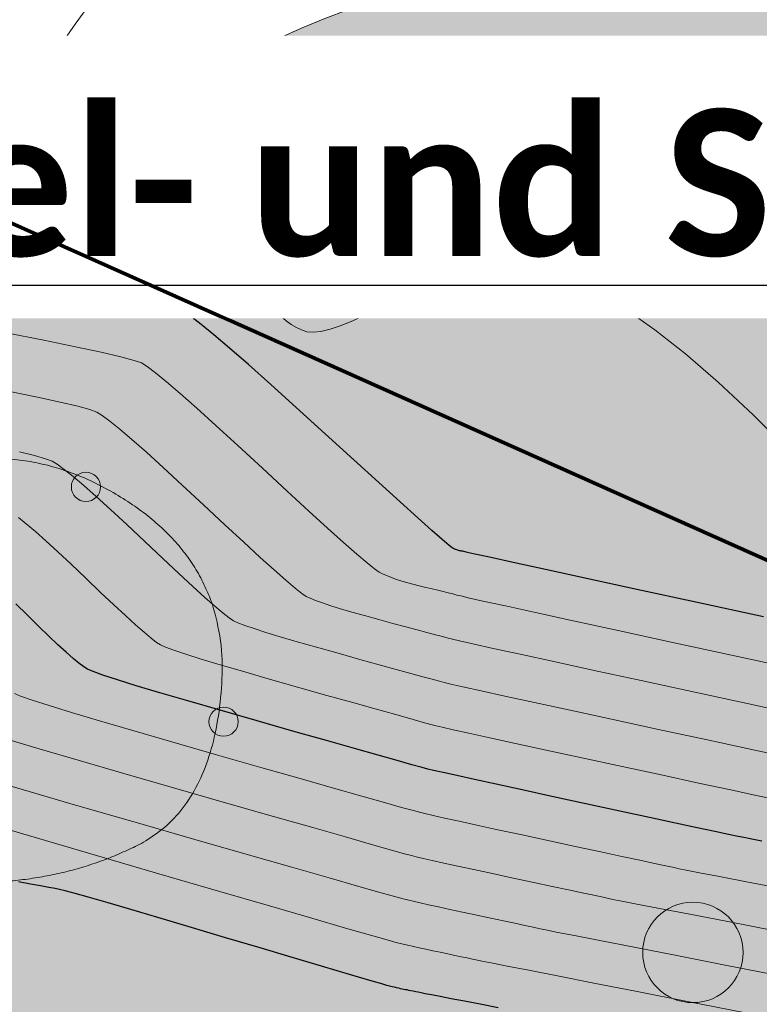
# Model space of a CAD drawing. Header units: metres. Extents: x 730549 to 731755, y 5527678 to 5528494.
# Tile 179 of 207: x 731670.29 to 731674.34, y 5527799.53 to 5527804.93. Entities that reach past the tile are written whole.
import ezdxf
from ezdxf.enums import TextEntityAlignment as Align

# ---------------------------------------------------------------- set-up
doc = ezdxf.new("R2010")
doc.units = ezdxf.units.M
doc.header["$LTSCALE"] = 0.1
doc.layers.add('3d Modell', color=7, linetype='Continuous', transparency=0.4)
doc.layers.add('LA_Planung BÄUME geplant', color=7, linetype='Continuous', transparency=0.8)
for name, color, linetype in [('LA_Planungsumgriff', 7, 'Continuous'), ('LA_Spielgeräte Planung', 7, 'Continuous'), ('Netzbach mit Ausleitung', 7, 'Continuous'), ('Sparten Strom GEPLANT pdf', 7, 'Continuous'), ('Sparten_Kanal-aus dwg GRUPPE', 7, 'Continuous'), ('Text Spielgeräteausschreibung', 7, 'Continuous'), ('Wiese und Waldnaab als Hintergrund', 7, 'Continuous')]:
    doc.layers.add(name, color=color, linetype=linetype)
doc.styles.add('Arial', font='arial.ttf')
doc.styles.add('Calibri (bold)', font='calibrib.ttf')
doc.styles.add('TheSansSemiLight-Plain', font='txt')
picture_1 = doc.add_image_def('image1.png', size_in_pixel=(2382, 1684))

# ---------------------------------------------------------------- blocks, each defined once
blk = doc.blocks.new('PDF-Seite')
at = {"color": 255, "linetype": 'Continuous', "lineweight": 9, "transparency": 33554687}
blk.add_wipeout([(0, 103.9213), (293.9185, 103.9213), (293.9185, -103.9213), (0, -103.9213)], dxfattribs=at)
at = {"transparency": 33554687}
image = blk.add_image(picture_1, insert=(0, -103.9213), size_in_units=(293.9185, 207.8426), dxfattribs=at)
image.dxf.flags = 7
blk = doc.blocks.new('Gruppe')
at = {"color": 211, "linetype": 'Continuous', "lineweight": 5, "true_color": 0xff7fff, "transparency": 33554687}
blk.add_line((-855.6495, -461.3338, -32.1905), (-874.4863, -455.5912, -32.1905), dxfattribs=at)
at = {"color": 216, "true_color": 0x7f007f, "transparency": 33554687, "insert": (-865.2278, -459.6532, -32.2096), "char_height": 0.375684, "width": 8.767, "attachment_point": 8, "rotation": 343.0459, "line_spacing_factor": 1.002187, "style": 'Arial'}
blk.add_mtext('B Ei 800/1200 20.69m 0.19%', dxfattribs=at)
at = {"color": 7, "transparency": 33554687, "insert": (-880.0634, -461.3743, -30.6196), "char_height": 0.360657, "attachment_point": 1, "rotation": 2.2512, "line_spacing_factor": 0.25, "style": 'Arial'}
blk.add_mtext('A S=460.957 T=1.61m Ei 800/1200->M1309E S=460.961 T=1.61m Ei 800/1200->M1307', dxfattribs=at)
blk = doc.blocks.new('Gruppe-1')
at = {"color": 7, "transparency": 33554687}
blk.add_blockref('Gruppe', (0, 0), dxfattribs=at)
blk = doc.blocks.new('Gruppe-3')
at = {"color": 7, "linetype": 'Continuous', "lineweight": 13, "transparency": 33554585, "flags": 128}
for points in [[(-865.2716, -459.0247), (-865.4751, -458.8231), (-865.6666, -458.6447), (-865.846, -458.4895), (-866.0132, -458.3576), (-866.1684, -458.2488), (-866.3114, -458.1633), (-866.4423, -458.101), (-866.5612, -458.0619), (-866.6731, -458.0397), (-866.7832, -458.0278), (-866.8916, -458.0263), (-866.9982, -458.0353), (-867.1031, -458.0546), (-867.2063, -458.0844), (-867.3077, -458.1245), (-867.4073, -458.1751), (-867.5017, -458.2269), (-867.5875, -458.2708), (-867.6646, -458.3068), (-867.733, -458.3348), (-867.7927, -458.355), (-867.8438, -458.3673), (-867.8862, -458.3716), (-867.9199, -458.3681), (-867.9491, -458.3588), (-867.9778, -458.3459), (-868.006, -458.3294), (-868.0338, -458.3093), (-868.0611, -458.2857), (-868.0879, -458.2584), (-868.1143, -458.2276), (-868.1403, -458.1931), (-868.1658, -458.1584), (-868.1911, -458.1268), (-868.216, -458.0982), (-868.2407, -458.0728), (-868.2651, -458.0504), (-868.2891, -458.0311), (-868.3129, -458.0149), (-868.3364, -458.0017), (-868.3643, -457.9899), (-868.4012, -457.9777), (-868.4473, -457.965), (-868.5025, -457.9519), (-868.5668, -457.9384), (-868.6402, -457.9245), (-868.7228, -457.9101), (-868.8144, -457.8954), (-868.9061, -457.8808), (-868.9889, -457.8672), (-869.0628, -457.8546), (-869.1278, -457.8428), (-869.1839, -457.832), (-869.2311, -457.8221), (-869.2694, -457.8131), (-869.2988, -457.805), (-869.3314, -457.794), (-869.3796, -457.776), (-869.4432, -457.7511), (-869.5223, -457.7193)], [(-865.3136, -460.695), (-865.5082, -460.653), (-865.7346, -460.6041), (-865.9929, -460.5482), (-866.2512, -460.4923), (-866.4777, -460.4432), (-866.6723, -460.4008), (-866.8351, -460.3653), (-866.966, -460.3366), (-867.065, -460.3146), (-867.1322, -460.2995), (-867.1675, -460.2912), (-867.1936, -460.2843), (-867.233, -460.2737), (-867.2857, -460.2594), (-867.3517, -460.2413), (-867.4311, -460.2194), (-867.5238, -460.1937), (-867.6298, -460.1643), (-867.7491, -460.1311), (-867.8683, -460.0976), (-867.974, -460.0673), (-868.0661, -460.0402), (-868.1446, -460.0163), (-868.2096, -459.9955), (-868.261, -459.9779), (-868.2989, -459.9635), (-868.3232, -459.9522), (-868.3462, -459.937), (-868.3799, -459.9106), (-868.4244, -459.8732), (-868.4797, -459.8246), (-868.5458, -459.7648), (-868.6226, -459.694), (-868.7103, -459.612), (-868.8087, -459.5188), (-868.9075, -459.4256), (-868.9962, -459.3432), (-869.0749, -459.2718), (-869.1435, -459.2112), (-869.202, -459.1615), (-869.2505, -459.1227), (-869.2889, -459.0947), (-869.3173, -459.0777), (-869.3527, -459.0644), (-869.4124, -459.0476), (-869.4963, -459.0275)], [(-865.2413, -460.464), (-865.4991, -460.4083), (-865.7935, -460.3446), (-866.088, -460.2808), (-866.3458, -460.2249), (-866.567, -460.1768), (-866.7514, -460.1365), (-866.8992, -460.1041), (-867.0103, -460.0796), (-867.0847, -460.0629), (-867.1225, -460.054), (-867.1458, -460.048), (-867.1768, -460.0398), (-867.2157, -460.0295), (-867.2623, -460.0171), (-867.3168, -460.0025), (-867.379, -459.9858), (-867.449, -459.9669), (-867.5268, -459.9459), (-867.6045, -459.9246), (-867.6741, -459.9049), (-867.7357, -459.8867), (-867.7894, -459.8701), (-867.835, -459.855), (-867.8725, -459.8414), (-867.9021, -459.8295), (-867.9237, -459.819), (-867.9478, -459.8027), (-867.9851, -459.7732), (-868.0357, -459.7304), (-868.0994, -459.6744), (-868.1763, -459.6051), (-868.2664, -459.5226), (-868.3698, -459.4268), (-868.4863, -459.3177), (-868.6032, -459.2086), (-868.7076, -459.1124), (-868.7995, -459.0293), (-868.879, -458.9592), (-868.946, -458.902), (-869.0005, -458.8579), (-869.0425, -458.8268), (-869.0721, -458.8087), (-869.1098, -458.7949), (-869.1764, -458.7767), (-869.2719, -458.7542), (-869.3962, -458.7273), (-869.5493, -458.6961)], [(-865.3521, -460.9332), (-865.4661, -460.9086), (-865.607, -460.8782), (-865.7751, -460.842), (-865.9702, -460.7999), (-866.1923, -460.7519), (-866.4145, -460.7038), (-866.6096, -460.6615), (-866.7777, -460.6249), (-866.9187, -460.5941), (-867.0328, -460.569), (-867.1197, -460.5497), (-867.1797, -460.5361), (-867.2126, -460.5283), (-867.2414, -460.5207), (-867.2891, -460.5077), (-867.3557, -460.4892), (-867.4411, -460.4654), (-867.5454, -460.4362), (-867.6686, -460.4016), (-867.8106, -460.3617), (-867.9714, -460.3163), (-868.1322, -460.2706), (-868.2739, -460.2298), (-868.3964, -460.1937), (-868.4999, -460.1625), (-868.5843, -460.136), (-868.6496, -460.1143), (-868.6957, -460.0975), (-868.7228, -460.0854), (-868.7446, -460.0713), (-868.7747, -460.0481), (-868.8131, -460.0159), (-868.86, -459.9747), (-868.9152, -459.9245), (-868.9788, -459.8653), (-869.0508, -459.7971), (-869.1311, -459.7199), (-869.2118, -459.6426), (-869.2849, -459.574), (-869.3503, -459.5142), (-869.408, -459.4632), (-869.4581, -459.4209), (-869.5006, -459.3874)], [(-865.329, -461.4179), (-865.512, -461.3829), (-865.6587, -461.3547), (-865.7689, -461.3335), (-865.8427, -461.3192), (-865.8801, -461.3118), (-865.908, -461.3059), (-865.9534, -461.2962), (-866.0161, -461.2828), (-866.0963, -461.2656), (-866.1939, -461.2447), (-866.3088, -461.2199), (-866.4412, -461.1914), (-866.5911, -461.1591), (-866.7409, -461.1268), (-866.8733, -461.0981), (-866.9884, -461.0731), (-867.086, -461.0517), (-867.1663, -461.0339), (-867.2292, -461.0199), (-867.2747, -461.0094), (-867.3028, -461.0027), (-867.3371, -460.9934), (-867.4015, -460.9755), (-867.4957, -460.949), (-867.6199, -460.9138), (-867.774, -460.87), (-867.9581, -460.8175), (-868.1722, -460.7564), (-868.4161, -460.6867), (-868.66, -460.6166), (-868.8736, -460.5546), (-869.0571, -460.5007), (-869.2105, -460.4548), (-869.3336, -460.417), (-869.4266, -460.3872), (-869.4894, -460.3655), (-869.522, -460.3518)], [(-865.2635, -460.2125), (-865.5942, -460.1409), (-865.9248, -460.0693), (-866.214, -460.0066), (-866.4616, -459.9527), (-866.6678, -459.9077), (-866.8324, -459.8717), (-866.9556, -459.8445), (-867.0372, -459.8262), (-867.0774, -459.8168), (-867.0979, -459.8116), (-867.1207, -459.8059), (-867.1457, -459.7997), (-867.173, -459.7929), (-867.2025, -459.7857), (-867.2342, -459.7779), (-867.2682, -459.7696), (-867.3044, -459.7608), (-867.3406, -459.7516), (-867.3742, -459.7425), (-867.4054, -459.7332), (-867.4341, -459.7239), (-867.4603, -459.7145), (-867.484, -459.705), (-867.5053, -459.6954), (-867.5241, -459.6858), (-867.5494, -459.6685), (-867.5904, -459.6358), (-867.6469, -459.5877), (-867.7191, -459.5242), (-867.8069, -459.4454), (-867.9103, -459.3512), (-868.0293, -459.2416), (-868.1639, -459.1166), (-868.2988, -458.9916), (-868.4189, -458.8816), (-868.5241, -458.7868), (-868.6144, -458.7071), (-868.6899, -458.6426), (-868.7504, -458.5932), (-868.7961, -458.5589), (-868.8268, -458.5397), (-868.8669, -458.5254), (-868.9404, -458.5059), (-869.0475, -458.481), (-869.188, -458.4508), (-869.3619, -458.4152), (-869.5694, -458.3744)], [(-865.3628, -461.6497), (-865.6129, -461.6018), (-865.8211, -461.5618), (-865.9872, -461.5298), (-866.1114, -461.5058), (-866.1936, -461.4899), (-866.2338, -461.4819), (-866.2593, -461.4765), (-866.2974, -461.4685), (-866.3481, -461.4577), (-866.4114, -461.4441), (-866.4873, -461.4279), (-866.5757, -461.4089), (-866.6768, -461.3872), (-866.7904, -461.3628), (-866.9041, -461.3383), (-867.0052, -461.3164), (-867.0937, -461.2971), (-867.1697, -461.2805), (-867.2331, -461.2664), (-867.2839, -461.2549), (-867.3222, -461.2461), (-867.3479, -461.2398), (-867.385, -461.2298), (-867.4576, -461.2094), (-867.5657, -461.1788), (-867.7093, -461.1379), (-867.8884, -461.0868), (-868.1029, -461.0254), (-868.3529, -460.9538), (-868.6384, -460.8718), (-868.9238, -460.7896), (-869.1735, -460.7171), (-869.3875, -460.6542), (-869.5657, -460.601)], [(-865.2788, -461.9079), (-865.6095, -461.8434), (-865.8923, -461.7883), (-866.1272, -461.7424), (-866.3142, -461.7058), (-866.4532, -461.6786), (-866.5443, -461.6606), (-866.5875, -461.652), (-866.6106, -461.6472), (-866.6414, -461.6407), (-866.6801, -461.6325), (-866.7265, -461.6226), (-866.7807, -461.6111), (-866.8426, -461.5979), (-866.9123, -461.583), (-866.9898, -461.5664), (-867.0673, -461.5498), (-867.1371, -461.5347), (-867.1991, -461.5212), (-867.2533, -461.5092), (-867.2999, -461.4988), (-867.3386, -461.49), (-867.3697, -461.4827), (-867.3929, -461.477), (-867.4328, -461.4661), (-867.5138, -461.4433), (-867.6357, -461.4087), (-867.7987, -461.3621), (-868.0027, -461.3037), (-868.2477, -461.2333), (-868.5337, -461.1511), (-868.8608, -461.057), (-869.1877, -460.9626), (-869.4734, -460.8795), (-869.7178, -460.8077)], [(-865.5167, -462.1011), (-865.8337, -462.0392), (-866.1111, -461.985), (-866.3487, -461.9386), (-866.5466, -461.8998), (-866.7048, -461.8688), (-866.8233, -461.8455), (-866.9021, -461.83), (-866.9412, -461.8221), (-866.9618, -461.8178), (-866.9855, -461.8129), (-867.0121, -461.8073), (-867.0416, -461.8011), (-867.0741, -461.7943), (-867.1095, -461.7869), (-867.1479, -461.7788), (-867.1892, -461.7701), (-867.2305, -461.7613), (-867.269, -461.753), (-867.3044, -461.7453), (-867.337, -461.738), (-867.3666, -461.7313), (-867.3934, -461.7251), (-867.4171, -461.7194), (-867.438, -461.7142), (-867.481, -461.7023), (-867.5713, -461.6765), (-867.7088, -461.6368), (-867.8936, -461.5833), (-868.1255, -461.5158), (-868.4048, -461.4345), (-868.7313, -461.3393), (-869.105, -461.2302), (-869.4779, -461.1211), (-869.802, -461.0262)]]:
    blk.add_lwpolyline(points, dxfattribs=at)
at = {"color": 7, "linetype": 'Continuous', "lineweight": 25, "transparency": 33554585, "flags": 128}
for points in [[(-865.4181, -459.9313), (-865.7896, -459.8507), (-866.1127, -459.7805), (-866.3872, -459.7207), (-866.6132, -459.6715), (-866.7908, -459.6328), (-866.9198, -459.6046), (-867.0003, -459.5869), (-867.0323, -459.5797), (-867.0398, -459.5778), (-867.0469, -459.5761), (-867.0535, -459.5746), (-867.0597, -459.5733), (-867.0654, -459.5721), (-867.0707, -459.5712), (-867.0755, -459.5705), (-867.0799, -459.5699), (-867.0842, -459.5692), (-867.0889, -459.5681), (-867.0939, -459.5666), (-867.0993, -459.5647), (-867.1051, -459.5623), (-867.1112, -459.5595), (-867.1176, -459.5563), (-867.1245, -459.5526), (-867.1415, -459.5395), (-867.1785, -459.5077), (-867.2355, -459.4574), (-867.3125, -459.3885), (-867.4095, -459.3011), (-867.5265, -459.195), (-867.6634, -459.0704), (-867.8204, -458.9272), (-867.9784, -458.7834), (-868.1184, -458.6574), (-868.2405, -458.5489), (-868.3447, -458.458), (-868.4308, -458.3848), (-868.499, -458.3291), (-868.5493, -458.2911), (-868.5816, -458.2707), (-868.6243, -458.2559), (-868.7055, -458.2345), (-868.8255, -458.2067), (-868.984, -458.1725), (-869.1812, -458.1317), (-869.417, -458.0845), (-869.6915, -458.0308)], [(-865.4264, -461.1612), (-865.4918, -461.1485), (-865.5264, -461.1416), (-865.5568, -461.1353), (-865.6093, -461.124), (-865.6841, -461.108), (-865.7812, -461.0871), (-865.9004, -461.0615), (-866.042, -461.031), (-866.2057, -460.9956), (-866.3917, -460.9555), (-866.5777, -460.9153), (-866.7415, -460.8798), (-866.883, -460.849), (-867.0024, -460.8229), (-867.0995, -460.8015), (-867.1745, -460.7848), (-867.2272, -460.7728), (-867.2577, -460.7655), (-867.2893, -460.757), (-867.3453, -460.7416), (-867.4257, -460.7191), (-867.5305, -460.6896), (-867.6597, -460.6531), (-867.8133, -460.6096), (-867.9914, -460.559), (-868.1938, -460.5015), (-868.3961, -460.4436), (-868.5737, -460.3922), (-868.7268, -460.3472), (-868.8552, -460.3086), (-868.9589, -460.2765), (-869.0381, -460.2508), (-869.0926, -460.2315), (-869.1224, -460.2186), (-869.1429, -460.2055), (-869.1694, -460.1855), (-869.2019, -460.1587), (-869.2403, -460.1249), (-869.2846, -460.0843), (-869.335, -460.0367), (-869.3913, -459.9823), (-869.4535, -459.921), (-869.5161, -459.8596)], [(-866.8729, -462.0737), (-866.9714, -462.0549), (-867.0571, -462.0385), (-867.1301, -462.0244), (-867.1904, -462.0128), (-867.2379, -462.0035), (-867.2728, -461.9967), (-867.2948, -461.9922), (-867.3101, -461.9891), (-867.3243, -461.9861), (-867.3376, -461.9834), (-867.3499, -461.9809), (-867.3612, -461.9787), (-867.3715, -461.9766), (-867.3809, -461.9748), (-867.3893, -461.9732), (-867.3977, -461.9715), (-867.407, -461.9696), (-867.4173, -461.9673), (-867.4285, -461.9647), (-867.4407, -461.9618), (-867.4539, -461.9586), (-867.468, -461.9551), (-867.4831, -461.9513), (-867.5106, -461.9437), (-867.5619, -461.9289), (-867.6372, -461.9069), (-867.7362, -461.8776), (-867.8592, -461.841), (-868.006, -461.7973), (-868.1767, -461.7462), (-868.3713, -461.688), (-868.5661, -461.6298), (-868.7376, -461.5788), (-868.8857, -461.5351), (-869.0104, -461.4986), (-869.1118, -461.4695), (-869.1899, -461.4475), (-869.2446, -461.4329), (-869.2759, -461.4255), (-869.3007, -461.4209), (-869.3355, -461.4144), (-869.3806, -461.4062), (-869.4357, -461.3961), (-869.501, -461.3843)]]:
    blk.add_lwpolyline(points, dxfattribs=at)
blk = doc.blocks.new('Site Model Opacity Container')
at = {"color": 255, "linetype": 'Continuous', "lineweight": 5, "transparency": 33554585}
blk.add_wipeout([(-902.0886, -384.516), (-896.5606, -388.799), (-893.5636, -391.703), (-885.1136, -401.015), (-850.0795, -459.0117), (-849.9675, -459.3957), (-850.8386, -465.338), (-853.9826, -465.958), (-902.1748, -472.8373), (-946.1748, -476.8373), (-962.1748, -476.8373), (-998.1748, -420.8373), (-998.3616, -413.454), (-991.2746, -397.622), (-990.0686, -396.546)], dxfattribs=at)
at = {"color": 7, "transparency": 33554687}
blk.add_blockref('Gruppe-3', (0, 0), dxfattribs=at)
blk = doc.blocks.new('Geländemodell (2D)')
at = {"color": 31, "true_color": 0xe0cb9d, "transparency": 33554687}
blk.add_blockref('Site Model Opacity Container', (0, 0), dxfattribs=at)
at = {"color": 0, "flags": 1}
for tag in ['IFC_UUID', 'instanceID']:
    blk.add_attdef(tag, (-998.5218, -476.8373), '', height=0.00018, dxfattribs=at)
blk = doc.blocks.new('Gruppe-15')
at = {"linetype": 'Continuous', "lineweight": 0, "true_color": 0xc3ac87, "transparency": 33554687}
blk.add_hatch(color=43, dxfattribs=at).paths.add_polyline_path([(-868.9953, -459.2424), (-868.8444, -459.3387), (-868.7149, -459.4447), (-868.6068, -459.5604), (-868.5201, -459.686), (-868.4547, -459.8212), (-868.4106, -459.9663), (-868.388, -460.1211), (-868.3867, -460.2857), (-868.4019, -460.4479), (-868.4289, -460.5956), (-868.4677, -460.7288), (-868.5183, -460.8476), (-868.5806, -460.9518), (-868.6547, -461.0416), (-868.7406, -461.1169), (-868.8382, -461.1777), (-868.9435, -461.2279), (-869.0523, -461.2713), (-869.1647, -461.3079), (-869.2807, -461.3377), (-869.4002, -461.3608), (-869.5232, -461.377), (-869.6498, -461.3865), (-869.78, -461.3893), (-869.9062, -461.3865), (-870.021, -461.3795), (-870.1245, -461.3683), (-870.2165, -461.3529), (-870.2971, -461.3333), (-870.3664, -461.3094), (-870.4242, -461.2814), (-870.4707, -461.2491), (-870.513, -461.2129), (-870.5587, -461.173), (-870.6076, -461.1294), (-870.6598, -461.0821), (-870.7152, -461.0311), (-870.7739, -460.9764), (-870.8359, -460.918), (-870.9011, -460.8559), (-870.963, -460.7884), (-871.0149, -460.7135), (-871.0568, -460.6314), (-871.0887, -460.5419), (-871.1106, -460.4452), (-871.1225, -460.3412), (-871.1244, -460.2299), (-871.1163, -460.1112), (-871.0929, -459.9908), (-871.0489, -459.874), (-870.9843, -459.7609), (-870.8992, -459.6513), (-870.7934, -459.5454), (-870.6671, -459.4432), (-870.5202, -459.3446), (-870.3527, -459.2496), (-870.1759, -459.168), (-870.0011, -459.1094), (-869.8284, -459.0739), (-869.6577, -459.0615), (-869.4891, -459.0721), (-869.3224, -459.1058), (-869.1578, -459.1626)])
h = blk.add_hatch(color=43, dxfattribs=at)
edge = h.paths.add_edge_path()
edge.add_arc((-869.1314, -459.2189), 0.08, 0, 360)
h = blk.add_hatch(color=43, dxfattribs=at)
edge = h.paths.add_edge_path()
edge.add_arc((-870.8685, -460.3074), 0.08, 0, 360)
h = blk.add_hatch(color=43, dxfattribs=at)
edge = h.paths.add_edge_path()
edge.add_arc((-868.377, -460.5058), 0.08, 0, 360)
h = blk.add_hatch(color=43, dxfattribs=at)
edge = h.paths.add_edge_path()
edge.add_arc((-870.1878, -461.1836), 0.08, 0, 360)
at = {"color": 7, "linetype": 'Continuous', "lineweight": 9, "transparency": 33554687}
for centre in [(-869.1314, -459.2189), (-870.8685, -460.3074), (-868.377, -460.5058), (-870.1878, -461.1836)]:
    blk.add_circle(centre, 0.08, dxfattribs=at)
at = {"color": 251, "linetype": 'Continuous', "lineweight": 9, "true_color": 0x555555, "transparency": 33554687}
blk.add_open_spline([(-868.9953, -459.2424), (-868.3491, -459.6079), (-868.4242, -460.9635), (-869.2523, -461.3919), (-870.3077, -461.3866), (-870.6336, -461.1116), (-871.1686, -460.6003), (-871.0639, -459.6222), (-869.6415, -458.877), (-868.9953, -459.2424)], degree=2, dxfattribs=at)
blk = doc.blocks.new('P_Baum')
at = {"linetype": 'Continuous', "lineweight": 0, "transparency": 33554687}
h = blk.add_hatch(color=53, dxfattribs=at)
edge = h.paths.add_edge_path()
edge.add_arc((0, 0), 5, 0, 360)
h = blk.add_hatch(color=53, dxfattribs=at)
edge = h.paths.add_edge_path()
edge.add_arc((0, 0), 0.25, 0, 360)
at = {"color": 7, "linetype": 'Continuous', "lineweight": 5, "transparency": 33554483}
blk.add_circle((1, 1.7321), 5, dxfattribs=at)
at = {"color": 7, "linetype": 'Continuous', "lineweight": 20, "transparency": 33554687}
for radius in [5, 0.25]:
    blk.add_circle((0, 0), radius, dxfattribs=at)
at = {"color": 58, "true_color": 0x4b5f00, "transparency": 33554687, "style": 'TheSansSemiLight-Plain'}
for tag, p in [('Botanischer_Name', (0.1957, 1.0854)), ('Nummer', (0.1957, -0.5565)), ('Stammumfang', (0.1957, -1.6489))]:
    blk.add_attdef(tag, text='', height=0.5044, dxfattribs=at).set_placement(p, align=Align.TOP_LEFT)
blk = doc.blocks.new('Baum Pflanzung')
at = {"color": 7, "transparency": 33554687, "xscale": 0.2, "yscale": 0.2, "zscale": 0.2}
blk.add_blockref('P_Baum', (0, -0.00852), dxfattribs=at)

msp = doc.modelspace()

# ---------------------------------------------------------------- block references
at = {"layer": 'Sparten Strom GEPLANT pdf', "color": 16, "true_color": 0x800000, "transparency": 33554687}
msp.add_blockref('PDF-Seite', (731393.3973, 5527843.1975), dxfattribs=at)

# ---------------------------------------------------------------- next in the draw order: block references
at = {"layer": 'Sparten_Kanal-aus dwg GRUPPE', "color": 7, "transparency": 33554687}
msp.add_blockref('Gruppe-1', (732539.7836, 5528261.585), dxfattribs=at)

# ---------------------------------------------------------------- next in the draw order: block references
at = {"layer": '3d Modell', "color": 31, "true_color": 0xe0cb9d, "transparency": 33554687}
msp.add_blockref('Geländemodell (2D)', (732539.7836, 5528261.585), dxfattribs=at)

# ---------------------------------------------------------------- next in the draw order: wipeouts: each hides what was drawn before it
at = {"color": 255, "linetype": 'Continuous', "lineweight": 5, "transparency": 33554585}
msp.add_wipeout([(731656.25, 5527870.55), (731643.6, 5527865.6), (731642.2711, 5527860.5778), (731638.4, 5527857.6), (731654.4, 5527839.4), (731661.2, 5527819.4), (731668.8, 5527807.6), (731683.6, 5527801.8), (731689.8, 5527798.6), (731690, 5527794.8), (731680.8, 5527793.4), (731666.6, 5527795), (731653.4, 5527794), (731639.4, 5527790.6), (731635, 5527785.4), (731646, 5527779.8), (731687.6, 5527788.6), (731700.4, 5527795.6)], dxfattribs=at).dxf.layer = '3d Modell'

# ---------------------------------------------------------------- next in the draw order: hatches: boundary and pattern name
at = {"layer": 'Netzbach mit Ausleitung', "linetype": 'Continuous', "lineweight": 0, "true_color": 0x66aaff, "transparency": 33554585}
for points in [[(731630.413, 5527861.3038), (731630.3322, 5527858.8302), (731633.1314, 5527854.8617), (731634.3457, 5527850.6691), (731635.0706, 5527844.0587), (731637.4588, 5527838.3349), (731638.6013, 5527838.0075), (731640.4505, 5527837.657), (731641.9649, 5527834.8554), (731639.5808, 5527831.8275), (731641.1102, 5527827.9712), (731641.5161, 5527825.6986), (731645.3535, 5527821.0956), (731646.8641, 5527819.2712), (731648.5953, 5527817.5241), (731650.3372, 5527815.55), (731659.6749, 5527807.1653), (731666.0145, 5527802.345), (731668.9362, 5527800.508), (731672.0072, 5527799.2082), (731682.0302, 5527799.1405), (731687.4488, 5527798.8205), (731688.3407, 5527796.3311), (731680.7042, 5527796.2482), (731668.8206, 5527795.448), (731666.8521, 5527797.3448), (731666.3529, 5527799.6038), (731664.8747, 5527800.6992), (731658.3994, 5527805.6227), (731648.9145, 5527814.1395), (731647.1339, 5527816.1574), (731645.3806, 5527817.9269), (731643.8152, 5527819.8175), (731639.9346, 5527824.4722), (731638.1547, 5527826.9429), (731636.4755, 5527830.3301), (731632.8267, 5527831.0365), (731631.9347, 5527832.7495), (731633.0465, 5527834.1626), (731632.5639, 5527840.3132), (731631.5751, 5527843.8263), (731631.075, 5527849.3044), (731630.1406, 5527852.3206), (731627.1227, 5527857.8244), (731624.6864, 5527860.7764)], [(731630.029, 5527858.7395), (731632.8573, 5527854.7299), (731634.0503, 5527850.6106), (731634.7771, 5527843.9831), (731637.2374, 5527838.0863), (731638.16, 5527837.1), (731640.2544, 5527837.3888), (731641.6073, 5527834.8861), (731639.2382, 5527831.8774), (731640.8202, 5527827.8887), (731641.2347, 5527825.5676), (731645.1228, 5527820.9039), (731646.6416, 5527819.0695), (731648.3761, 5527817.3191), (731650.1238, 5527815.3384), (731659.4836, 5527806.9339), (731665.8435, 5527802.0982), (731668.797, 5527800.2412), (731671.9454, 5527798.9086), (731682.0203, 5527798.8406), (731687.54, 5527798.56), (731688.2, 5527796.64), (731680.6925, 5527796.5481), (731668.9331, 5527795.7563), (731667.1255, 5527797.4979), (731666.6216, 5527799.7781), (731665.0548, 5527800.9391), (731658.5907, 5527805.8541), (731649.1279, 5527814.3511), (731647.3531, 5527816.3624), (731645.6031, 5527818.1285), (731644.0459, 5527820.0092), (731640.1719, 5527824.6562), (731638.4125, 5527827.0983), (731636.6783, 5527830.5964), (731633.0259, 5527831.3035), (731632.2903, 5527832.7162), (731634.54, 5527834.52), (731632.8607, 5527840.366), (731631.8713, 5527843.881), (731631.3709, 5527849.3631), (731630.4182, 5527852.4383), (731627.3721, 5527857.9935), (731625.05, 5527860.8), (731630.12, 5527861.255)]]:
    msp.add_hatch(color=161, dxfattribs=at).paths.add_polyline_path(points)
at = {"layer": 'Netzbach mit Ausleitung', "linetype": 'Continuous', "lineweight": 0, "true_color": 0xcc9966, "transparency": 33554508}
for points in [[(731647.2567, 5527821.9599), (731647.5282, 5527821.4976), (731647.7684, 5527821.0779), (731647.9774, 5527820.7006), (731648.1551, 5527820.3659), (731648.3015, 5527820.0736), (731648.4167, 5527819.8238), (731648.5006, 5527819.6166), (731648.5533, 5527819.4518), (731648.7099, 5527819.1807), (731648.8835, 5527818.9032), (731649.0741, 5527818.6193), (731649.2816, 5527818.3289), (731649.5061, 5527818.0322), (731649.7476, 5527817.729), (731650.0061, 5527817.4193), (731650.2815, 5527817.1033), (731651.2147, 5527816.2174), (731652.1822, 5527815.3243), (731653.1841, 5527814.4239), (731654.2202, 5527813.5162), (731655.2907, 5527812.6011), (731656.3956, 5527811.6788), (731657.5347, 5527810.7492), (731658.7082, 5527809.8122), (731659.8839, 5527808.9043), (731661.0295, 5527808.0617), (731662.145, 5527807.2845), (731663.2305, 5527806.5725), (731664.286, 5527805.9259), (731665.3114, 5527805.3446), (731666.3068, 5527804.8287), (731667.2721, 5527804.378), (731668.2537, 5527803.9635), (731669.2978, 5527803.5559), (731670.4044, 5527803.1551), (731671.5736, 5527802.7613), (731672.8053, 5527802.3744), (731674.0995, 5527801.9944), (731675.4563, 5527801.6213), (731676.8756, 5527801.2551), (731678.1865, 5527800.8882), (731679.2182, 5527800.5132), (731679.9706, 5527800.1301), (731680.4436, 5527799.7388), (731680.6374, 5527799.3393), (731680.5519, 5527798.9316), (731680.1872, 5527798.5158), (731679.5431, 5527798.0918), (731678.7494, 5527797.6841), (731677.9358, 5527797.3169), (731677.1023, 5527796.9903), (731676.2489, 5527796.7043), (731675.3755, 5527796.4588), (731674.4822, 5527796.2539), (731673.569, 5527796.0897), (731672.6359, 5527795.9659), (731671.7156, 5527795.869), (731670.8409, 5527795.785), (731670.0118, 5527795.7139), (731669.2283, 5527795.6557), (731668.4903, 5527795.6104), (731667.798, 5527795.5781), (731667.1513, 5527795.5587), (731666.5501, 5527795.5523), (731665.962, 5527795.6285), (731665.3544, 5527795.8573), (731664.7272, 5527796.2387), (731664.0805, 5527796.7725), (731663.4142, 5527797.4589), (731662.7285, 5527798.2979), (731662.0232, 5527799.2893), (731661.2984, 5527800.4333), (731660.5823, 5527801.6031), (731659.9033, 5527802.672), (731659.2613, 5527803.6399), (731658.6564, 5527804.5069), (731658.0885, 5527805.273), (731657.5577, 5527805.9381), (731657.0639, 5527806.5023), (731656.6071, 5527806.9656), (731656.1214, 5527807.369), (731655.5407, 5527807.7539), (731654.865, 5527808.1201), (731654.0944, 5527808.4676), (731653.2287, 5527808.7966), (731652.2681, 5527809.1069), (731651.2124, 5527809.3985), (731650.0618, 5527809.6715), (731648.9251, 5527809.9785), (731647.9111, 5527810.372), (731647.0198, 5527810.852), (731646.2512, 5527811.4185), (731645.6053, 5527812.0716), (731645.0822, 5527812.8112), (731644.6817, 5527813.6374), (731644.404, 5527814.55), (731644.2806, 5527815.081), (731644.1589, 5527815.5759), (731644.0389, 5527816.0346), (731643.9206, 5527816.4573), (731643.804, 5527816.8439), (731643.6891, 5527817.1944), (731643.5759, 5527817.5088), (731643.4644, 5527817.7872), (731642.9457, 5527817.8605), (731642.3457, 5527817.9462), (731641.6647, 5527818.0444), (731640.9024, 5527818.1551), (731640.059, 5527818.2783), (731639.1343, 5527818.4139), (731638.1286, 5527818.5619), (731637.0416, 5527818.7225), (731635.6897, 5527818.6359), (731634.3966, 5527818.6288), (731633.1624, 5527818.7011), (731631.9871, 5527818.8528), (731630.8706, 5527819.0839), (731629.813, 5527819.3945), (731628.8142, 5527819.7846), (731627.8742, 5527820.2541), (731627.0208, 5527820.7802), (731626.2818, 5527821.3402), (731625.6571, 5527821.934), (731625.1468, 5527822.5617), (731624.7508, 5527823.2233), (731624.4691, 5527823.9187), (731624.3018, 5527824.648), (731624.2488, 5527825.4111), (731624.2766, 5527826.1706), (731624.3517, 5527826.8887), (731624.4741, 5527827.5656), (731624.6439, 5527828.2012), (731624.8609, 5527828.7956), (731625.1253, 5527829.3486), (731625.437, 5527829.8604), (731625.796, 5527830.3309), (731626.1994, 5527830.7667), (731626.6443, 5527831.1741), (731627.1308, 5527831.5532), (731627.6589, 5527831.904), (731628.2285, 5527832.2266), (731628.8396, 5527832.5208), (731629.4923, 5527832.7867), (731630.1865, 5527833.0243), (731630.8692, 5527833.2715), (731631.4872, 5527833.5663), (731632.0405, 5527833.9087), (731632.5292, 5527834.2986), (731632.9532, 5527834.7361), (731633.3125, 5527835.2211), (731633.6072, 5527835.7537), (731633.8371, 5527836.3338), (731634.0605, 5527836.9091), (731634.3354, 5527837.4273), (731634.6617, 5527837.8883), (731635.0394, 5527838.2921), (731635.4687, 5527838.6387), (731635.9494, 5527838.9282), (731636.4815, 5527839.1604), (731637.0652, 5527839.3356), (731637.6778, 5527839.472), (731638.297, 5527839.5881), (731638.9228, 5527839.684), (731639.5551, 5527839.7597), (731640.194, 5527839.8151), (731640.8395, 5527839.8503), (731641.4915, 5527839.8652), (731642.1501, 5527839.8599), (731642.7753, 5527839.7304), (731643.3274, 5527839.3728), (731643.8062, 5527838.7872), (731644.2118, 5527837.9734), (731644.5441, 5527836.9315), (731644.8032, 5527835.6616), (731644.9891, 5527834.1635), (731645.1018, 5527832.4374), (731645.202, 5527830.6636), (731645.3505, 5527829.0223), (731645.5474, 5527827.5137), (731645.7926, 5527826.1377), (731646.0861, 5527824.8943), (731646.428, 5527823.7835), (731646.8182, 5527822.8054)], [(731646.8268, 5527821.7046), (731647.0895, 5527821.2578), (731647.3215, 5527820.8537), (731647.5228, 5527820.4924), (731647.6934, 5527820.1738), (731647.8333, 5527819.898), (731647.9426, 5527819.6649), (731648.0212, 5527819.4745), (731648.0691, 5527819.3269), (731648.085, 5527819.2654), (731648.1157, 5527819.2098), (731648.2792, 5527818.9267), (731648.46, 5527818.6373), (731648.6581, 5527818.3418), (731648.8735, 5527818.04), (731649.1062, 5527817.7321), (731649.3561, 5527817.4179), (731649.6234, 5527817.0976), (731649.9079, 5527816.771), (731649.9208, 5527816.7565), (731649.9347, 5527816.7431), (731650.8723, 5527815.8531), (731651.8443, 5527814.9558), (731652.8507, 5527814.0512), (731653.8914, 5527813.1395), (731654.9666, 5527812.2204), (731656.0761, 5527811.2942), (731657.22, 5527810.3607), (731658.3983, 5527809.4199), (731659.5866, 5527808.5023), (731660.7451, 5527807.6505), (731661.8739, 5527806.8644), (731662.9728, 5527806.144), (731664.042, 5527805.4895), (731665.0814, 5527804.9007), (731666.091, 5527804.3776), (731667.0708, 5527803.9203), (731668.0621, 5527803.5016), (731669.116, 5527803.09), (731670.2326, 5527802.6856), (731671.4117, 5527802.2882), (731672.6534, 5527801.898), (731673.9578, 5527801.5149), (731675.3247, 5527801.1389), (731676.7543, 5527800.77), (731677.0987, 5527800.6815), (731677.4258, 5527800.5927), (731677.7354, 5527800.5036), (731678.0276, 5527800.4142), (731678.3025, 5527800.3244), (731678.5599, 5527800.2343), (731678.8, 5527800.1438), (731679.0226, 5527800.0531), (731679.21, 5527799.9704), (731679.3809, 5527799.8886), (731679.5354, 5527799.8077), (731679.6734, 5527799.7277), (731679.7951, 5527799.6486), (731679.9003, 5527799.5703), (731679.9891, 5527799.4929), (731680.0614, 5527799.4164), (731680.0869, 5527799.3834), (731680.1069, 5527799.351), (731680.1215, 5527799.3193), (731680.1307, 5527799.2884), (731680.1345, 5527799.2581), (731680.1328, 5527799.2286), (731680.1257, 5527799.1997), (731680.1132, 5527799.1715), (731680.0667, 5527799.0996), (731680.0046, 5527799.0253), (731679.9268, 5527798.9487), (731679.8334, 5527798.8698), (731679.7243, 5527798.7885), (731679.5997, 5527798.7049), (731679.4594, 5527798.6189), (731679.3034, 5527798.5307), (731678.5316, 5527798.1342), (731677.7403, 5527797.7771), (731676.9294, 5527797.4595), (731676.0989, 5527797.1813), (731675.2489, 5527796.9426), (731674.3793, 5527796.7433), (731673.4901, 5527796.5834), (731672.5814, 5527796.463), (731671.6679, 5527796.3667), (731670.8, 5527796.2833), (731669.9777, 5527796.2127), (731669.201, 5527796.1549), (731668.4699, 5527796.11), (731667.7844, 5527796.0779), (731667.1444, 5527796.0587), (731666.5501, 5527796.0523), (731666.0305, 5527796.1248), (731665.4871, 5527796.3422), (731664.9199, 5527796.7046), (731664.3289, 5527797.212), (731663.7141, 5527797.8644), (731663.0754, 5527798.6617), (731662.413, 5527799.604), (731661.7267, 5527800.6912), (731661.0016, 5527801.8755), (731660.313, 5527802.9586), (731659.661, 5527803.9403), (731659.0456, 5527804.8208), (731658.4668, 5527805.5999), (731657.9246, 5527806.2777), (731657.419, 5527806.8543), (731656.95, 5527807.3295), (731656.4386, 5527807.7556), (731655.8311, 5527808.1611), (731655.1276, 5527808.5459), (731654.3281, 5527808.91), (731653.4325, 5527809.2535), (731652.4408, 5527809.5763), (731651.3531, 5527809.8784), (731650.1693, 5527810.1598), (731649.616, 5527810.2948), (731649.0925, 5527810.4498), (731648.5988, 5527810.6246), (731648.135, 5527810.8193), (731647.7009, 5527811.0339), (731647.2967, 5527811.2685), (731646.9223, 5527811.5229), (731646.5777, 5527811.7972), (731646.2692, 5527812.0852), (731645.9887, 5527812.3932), (731645.7361, 5527812.7211), (731645.5114, 5527813.069), (731645.3146, 5527813.4369), (731645.1457, 5527813.8248), (731645.0047, 5527814.2326), (731644.8917, 5527814.6604), (731644.7657, 5527815.2023), (731644.6411, 5527815.708), (731644.5181, 5527816.1776), (731644.3964, 5527816.6109), (731644.2763, 5527817.0082), (731644.1576, 5527817.3692), (731644.0403, 5527817.6941), (731643.9245, 5527817.9828), (731643.8139, 5527818.243), (731643.5766, 5527818.3969), (731643.0022, 5527818.7202), (731642.3377, 5527819.0035), (731641.5832, 5527819.2465), (731640.7387, 5527819.4495), (731639.8041, 5527819.6123), (731638.7794, 5527819.735), (731637.6647, 5527819.8176), (731636.46, 5527819.86), (731635.2527, 5527819.915), (731634.1304, 5527820.0351), (731633.093, 5527820.2204), (731632.1406, 5527820.4709), (731631.2732, 5527820.7866), (731630.4907, 5527821.1675), (731629.7931, 5527821.6135), (731629.1805, 5527822.1248), (731628.6519, 5527822.66), (731628.2062, 5527823.178), (731627.8436, 5527823.6788), (731627.5639, 5527824.1624), (731627.3672, 5527824.6289), (731627.2535, 5527825.0781), (731627.2227, 5527825.5102), (731627.275, 5527825.925), (731627.3715, 5527826.3309), (731627.4734, 5527826.7359), (731627.5809, 5527827.1402), (731627.6937, 5527827.5438), (731627.8121, 5527827.9465), (731627.9359, 5527828.3484), (731628.0652, 5527828.7496), (731628.2, 5527829.15), (731628.6257, 5527829.6927), (731629.1029, 5527830.1959), (731629.6315, 5527830.6595), (731630.2116, 5527831.0835), (731630.8432, 5527831.468), (731631.5262, 5527831.8129), (731632.2606, 5527832.1183), (731633.0465, 5527832.3841), (731633.1527, 5527832.6914), (731633.2738, 5527833.0464), (731633.4097, 5527833.4491), (731633.5605, 5527833.8995), (731633.7262, 5527834.3976), (731633.9067, 5527834.9435), (731634.1021, 5527835.537), (731634.3123, 5527836.1783), (731634.5111, 5527836.6904), (731634.7556, 5527837.1516), (731635.0458, 5527837.5619), (731635.3817, 5527837.9212), (731635.7632, 5527838.2296), (731636.1905, 5527838.4872), (731636.6634, 5527838.6937), (731637.1821, 5527838.8494), (731637.7788, 5527838.9823), (731638.3821, 5527839.0954), (731638.9919, 5527839.1888), (731639.6082, 5527839.2625), (731640.231, 5527839.3165), (731640.8603, 5527839.3507), (731641.4961, 5527839.3652), (731642.1384, 5527839.36), (731642.3808, 5527839.3304), (731642.6114, 5527839.2531), (731642.8301, 5527839.1282), (731643.0371, 5527838.9556), (731643.2323, 5527838.7353), (731643.4157, 5527838.4674), (731643.5873, 5527838.1519), (731643.7471, 5527837.7886), (731643.915, 5527837.3161), (731644.0655, 5527836.7867), (731644.1985, 5527836.2005), (731644.3141, 5527835.5574), (731644.4123, 5527834.8575), (731644.493, 5527834.1008), (731644.5563, 5527833.2872), (731644.6022, 5527832.4168), (731644.7046, 5527830.6117), (731644.8573, 5527828.9397), (731645.0601, 5527827.4009), (731645.313, 5527825.9953), (731645.6162, 5527824.7229), (731645.9696, 5527823.5836), (731646.3731, 5527822.5775)]]:
    msp.add_hatch(color=33, dxfattribs=at).paths.add_polyline_path(points)
at = {"layer": 'Wiese und Waldnaab als Hintergrund', "linetype": 'Continuous', "lineweight": 0, "true_color": 0xc4d309, "transparency": 33554483}
msp.add_hatch(color=52, dxfattribs=at).paths.add_polyline_path([(731645.5643, 5527857.5329), (731648.867, 5527864.6571), (731649.3828, 5527877.95), (731647.2109, 5527873.7088), (731644.5096, 5527868.9862), (731642.5638, 5527867.465), (731640.3307, 5527865.8117), (731639.379, 5527864.3996), (731636.7278, 5527863.807), (731633.0465, 5527861.6466), (731631.1367, 5527861.5843), (731630.8577, 5527859.5418), (731633.0465, 5527858.6259), (731633.0465, 5527854.945), (731634.6901, 5527852.1153), (731634.9094, 5527851.0327), (731629.0529, 5527848.4791), (731629.1793, 5527851.9133), (731627.9563, 5527853.8918), (731627.9031, 5527855.2944), (731626.593, 5527858.0681), (731624.4196, 5527859.5399), (731622.5893, 5527861.5524), (731621.6523, 5527862.7575), (731619.6316, 5527862.8377), (731618.7164, 5527863.8439), (731616.3756, 5527864.0902), (731612.9523, 5527864.1172), (731610.9424, 5527864.098), (731608.7869, 5527862.6544), (731606.2909, 5527862.4813), (731603.11, 5527862.1325), (731600.8686, 5527862.3897), (731599.8963, 5527862.0819), (731597.5895, 5527862.9355), (731596.6949, 5527862.8374), (731594.9396, 5527863.2485), (731593.6088, 5527863.8922), (731591.3624, 5527863.7616), (731589.6071, 5527864.1728), (731588.0384, 5527863.7995), (731585.8067, 5527863.0518), (731583.7641, 5527863.3308), (731580.0643, 5527863.1263), (731578.5502, 5527862.256), (731574.465, 5527862.8141), (731571.547, 5527860.9851), (731568.6508, 5527858.9573), (731566.276, 5527858.5963), (731562.7859, 5527858.3141), (731560.3758, 5527856.4403), (731556.4843, 5527853.3979), (731555.9942, 5527850.5274), (731557.845, 5527847.4106), (731559.1251, 5527846.7462), (731558.537, 5527844.7703), (731556.7996, 5527842.266), (731556.0044, 5527842.1788), (731554.7544, 5527840.7339), (731550.6558, 5527839.5802), (731549.0121, 5527840.8084), (731545.8882, 5527841.7736), (731542.2251, 5527843.9875), (731540.9463, 5527845.5575), (731537.6076, 5527842.9782), (731535.1334, 5527842.6062), (731532.436, 5527840.6002), (731531.1873, 5527840.0609), (731530.3677, 5527838.3614), (731529.4077, 5527838.8598), (731526.0484, 5527837.3848), (731522.4795, 5527835.9874), (731521.2757, 5527835.956), (731518.4571, 5527834.1379), (731515.8059, 5527833.5454), (731514.2168, 5527834.2765), (731511.8856, 5527833.5179), (731508.7347, 5527832.3031), (731502.8, 5527735.1721), (731587.4, 5527735), (731587, 5527743.2), (731600.4, 5527745), (731608.3946, 5527752.2709), (731632.9436, 5527766.213), (731648.4136, 5527772.8388), (731668.004, 5527780.4195), (731667.6878, 5527783.3022), (731672.7696, 5527784.6643), (731670.3725, 5527791.8457), (731680.6817, 5527795.9942), (731685.0158, 5527799.5881), (731678.4686, 5527800.5803), (731672.2441, 5527803.2175), (731664.8062, 5527806.8283), (731657.1271, 5527811.7203), (731650.9283, 5527816.8753), (731647.6108, 5527821.4409), (731645.6523, 5527826.4573), (731645.0951, 5527830.6214), (731645.8545, 5527836.5394), (731646.7203, 5527839.6524), (731643.2054, 5527845.1017), (731642.516, 5527849.5531), (731640.3997, 5527852.339)])

# ---------------------------------------------------------------- next in the draw order: block references
at = {"layer": 'LA_Planung BÄUME geplant', "color": 7, "transparency": 33554483, "xscale": 5.5, "yscale": 5.5, "zscale": 5.5}
msp.add_blockref('Baum Pflanzung', (731673.9784, 5527799.861), dxfattribs=at)
at = {"layer": 'LA_Spielgeräte Planung', "color": 7, "transparency": 33554485}
msp.add_blockref('Gruppe-15', (732539.7836, 5528261.585), dxfattribs=at)

# ---------------------------------------------------------------- next in the draw order: wipeouts: each hides what was drawn before it
at = {"color": 255, "linetype": 'Continuous', "lineweight": 9, "transparency": 33554687}
msp.add_wipeout([(731666.7142, 5527803.2893), (731680.0876, 5527803.2893), (731680.0876, 5527804.8387), (731666.7142, 5527804.8387)], dxfattribs=at).dxf.layer = 'Text Spielgeräteausschreibung'

# ---------------------------------------------------------------- next in the draw order: linework, layer by layer
at = {"layer": 'LA_Planungsumgriff', "color": 16, "linetype": 'Continuous', "lineweight": 100, "true_color": 0x800000, "transparency": 33554687, "flags": 128}
msp.add_lwpolyline([(731651.4994, 5527808.1252), (731657.0563, 5527804.4013), (731663.6148, 5527794.685), (731674.9845, 5527796.1366), (731688.5945, 5527796.3819), (731687.3698, 5527798.9311), (731675.7561, 5527801.352), (731667.6171, 5527804.9852), (731657.183, 5527811.1518), (731650.6744, 5527816.6702)], dxfattribs=at)
at = {"layer": 'LA_Planungsumgriff', "color": 16, "linetype": 'Continuous', "lineweight": 9, "true_color": 0x800000, "transparency": 33554687}
msp.add_open_spline([(731629.85, 5527863), (731629.1, 5527861.25), (731629.22, 5527859.2), (731631.2104, 5527856.6448), (731632.9496, 5527853.0752), (731633.6392, 5527850.2803), (731634.3, 5527846.75), (731634.7411, 5527843.3111), (731636.2, 5527839.55), (731637.35, 5527836.75), (731639, 5527836.75), (731640.4, 5527836.55), (731640.9, 5527834.95), (731639.95, 5527833.35), (731639, 5527832.35), (731639.25, 5527830.5), (731641.2, 5527826.05), (731642.15, 5527824.3), (731644.3, 5527821.55), (731647.85, 5527817.55), (731653.05, 5527812.4), (731658.28, 5527807.7), (731665.05, 5527802.6), (731669.15, 5527799.7), (731671.6, 5527798.55), (731674.25, 5527798.3), (731679.45, 5527798.55), (731686.05, 5527798.5), (731689.1, 5527798.45)], degree=2, dxfattribs=at)
msp.add_open_spline([(731624.546, 5527862.408), (731626.0696, 5527861.1897), (731628.3, 5527857.75), (731630.05, 5527854.6), (731631.05, 5527851.35), (731631.6454, 5527849.0847), (731631.8202, 5527848.2626), (731632.3448, 5527845.7962), (731632.95, 5527841.8), (731634.04, 5527837.32), (731634.6, 5527835.86), (731638.15, 5527829.25), (731642.05, 5527822.3), (731646, 5527818.1), (731656.65, 5527807.95), (731665.7, 5527800.95), (731667.4, 5527799.2), (731667.6, 5527797.7), (731668.9, 5527796.25), (731671.3, 5527796.2), (731677.9, 5527796.9), (731689.6, 5527797.1)], degree=2, knots=[0, 0, 0, 0.049146, 0.120068, 0.19099, 0.261912, 0.261912, 0.287363, 0.338266, 0.389169, 0.440071, 0.490974, 0.541876, 0.592779, 0.643682, 0.694584, 0.745487, 0.79639, 0.847292, 0.898195, 0.949097, 1, 1, 1], dxfattribs=at)

# ---------------------------------------------------------------- next in the draw order: texts
at = {"layer": 'Text Spielgeräteausschreibung', "color": 7, "transparency": 33554687, "insert": (731666.7142, 5527804.4359), "char_height": 0.803672, "attachment_point": 1, "line_spacing_factor": 1.161386, "style": 'Calibri (bold)'}
msp.add_mtext('{\\LH2 Spiel- und Sitzpodest  }', dxfattribs=at)

doc.saveas('drawing.dxf')
